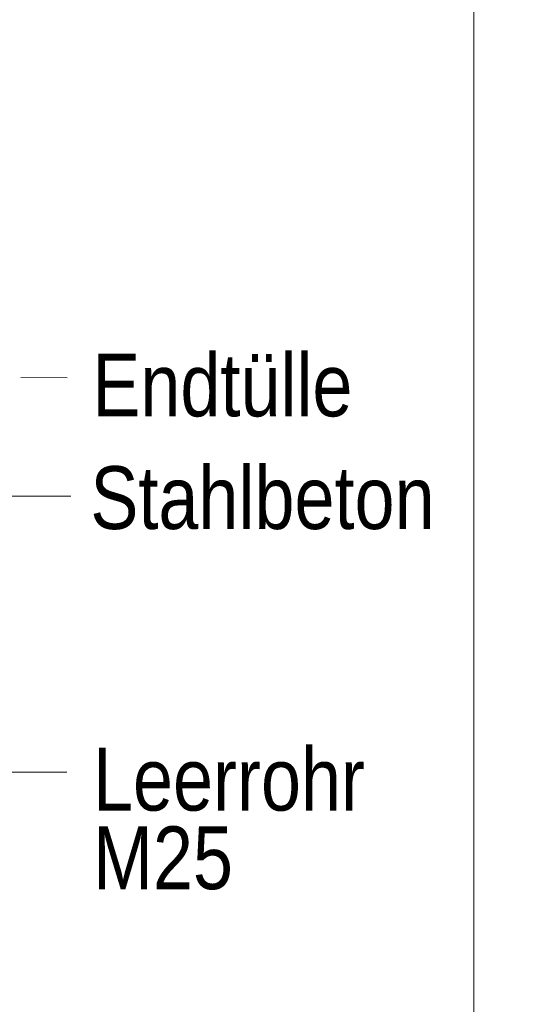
# Model space of a CAD drawing. Extents: x -420 to 300, y 62 to 1162.
# Tile 103 of 130: x 239 to 251, y 642 to 664. Entities that reach past the tile are written whole.
import ezdxf
from ezdxf.lldxf.tags import DXFTag

# ---------------------------------------------------------------- set-up
doc = ezdxf.new("R2010")
doc.units = 0
doc.layers.get('0').update_dxf_attribs({"lineweight": 35})
doc.layers.add('E_Detail_Beschriftung', color=7, linetype='Continuous', lineweight=13, true_color=0x009900)
doc.layers.add('E_Detail_Linie_Text_Bem', color=7, linetype='Continuous', lineweight=13)
doc.styles.get("Standard").update_dxf_attribs({"font": 'ARIALN.TTF'})
tags = doc.linetypes.add('fein_strichliert-A06G9FCV8I', pattern=[4, 1, -2, 1]).pattern_tags.tags
tags[8:9] = [DXFTag(74, 4), DXFTag(75, 0), DXFTag(340, '0'), DXFTag(46, 0.0), DXFTag(50, 0.0), DXFTag(44, 0.0), DXFTag(45, 0.0)]
tags[6:7] = [DXFTag(74, 4), DXFTag(75, 0), DXFTag(340, '0'), DXFTag(46, 0.0), DXFTag(50, 0.0), DXFTag(44, 0.0), DXFTag(45, 0.0)]
tags[4:5] = [DXFTag(74, 4), DXFTag(75, 0), DXFTag(340, '0'), DXFTag(46, 0.0), DXFTag(50, 0.0), DXFTag(44, 0.0), DXFTag(45, 0.0)]

# ---------------------------------------------------------------- blocks, each defined once
blk = doc.blocks.new('Referenz-A06G9FCZ8I')
at = {"layer": 'E_Detail_Linie_Text_Bem', "linetype": 'fein_strichliert-A06G9FCV8I', "ltscale": 0.65}
blk.add_line((249.398, 615.25), (249.398, 676.567), dxfattribs=at)
at = {"layer": 'E_Detail_Linie_Text_Bem', "color": 0, "linetype": 'Continuous', "ltscale": 0.13}
for p, q in [((240.332, 656.132), (239.304, 656.134)), ((240.417, 653.49), (238.734, 653.49)), ((237.31, 647.336), (240.331, 647.336))]:
    blk.add_line(p, q, dxfattribs=at)
at = {"layer": 'E_Detail_Beschriftung', "linetype": 'Continuous', "ltscale": 0.13, "char_height": 1.4, "attachment_point": 1}
for s, insert in [('{\\fArial Narrow;Endtülle}', (240.896, 656.67)), ('{\\fArial Narrow;Stahlbeton}', (240.853, 654.157)), ('{\\fArial Narrow;Leerrohr}', (240.91, 647.876)), ('{\\fArial Narrow;M25}', (240.91, 646.123))]:
    blk.add_mtext(s, dxfattribs=dict(at, insert=insert))

msp = doc.modelspace()

# ---------------------------------------------------------------- block references
at = {"color": 8, "lineweight": 25, "ltscale": 0.25, "true_color": 0x808080}
msp.add_blockref('Referenz-A06G9FCZ8I', (0, 0), dxfattribs=at)

doc.saveas('drawing.dxf')
